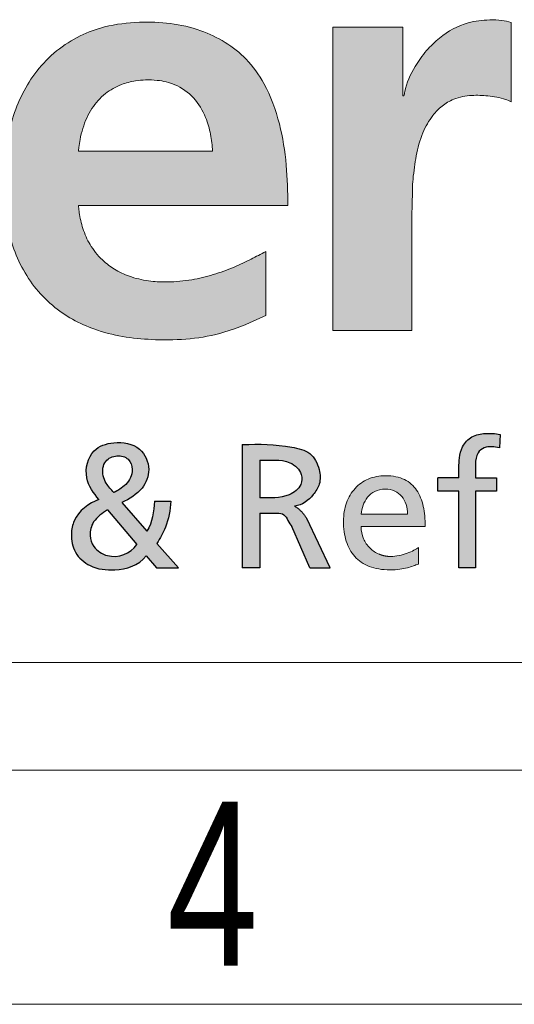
# Paper-space layout 'Hoja2' of a CAD drawing. Header units: millimetres. Extents: x 195 to 7681, y 65 to 5395.
# Tile 5 of 13: x 5497 to 5635, y 65 to 338. Entities that reach past the tile are written whole.
import ezdxf

# ---------------------------------------------------------------- set-up
doc = ezdxf.new("R2010")
doc.units = ezdxf.units.MM
doc.layers.add('FORMAT', color=7, linetype='Continuous')
doc.styles.add('SLDTEXTSTYLE3', font='TXT', dxfattribs={"width": 0.75})

# ---------------------------------------------------------------- blocks, each defined once
blk = doc.blocks.new('LOGO_sombreado')
at = {"linetype": 'Continuous', "ltscale": 13}
h = blk.add_hatch(color=7, dxfattribs=at)
edge = h.paths.add_edge_path(flags=0)
edge.add_spline(control_points=[(319.8926278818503, 126.8719135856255), (319.8109232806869, 130.61323790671), (319.6450586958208, 138.2083206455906), (317.8283307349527, 149.6925080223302), (314.18075622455, 159.8270266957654), (307.2953812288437, 169.5307633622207), (295.2308313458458, 176.771999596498), (281.0564655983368, 178.2445976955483), (269.6891643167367, 176.9132376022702), (259.439974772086, 173.2361209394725), (249.3598594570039, 164.9746951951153), (242.795261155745, 151.4819366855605), (240.4298923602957, 137.3909977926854), (240.928513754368, 123.2834582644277), (245.0720924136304, 109.3197568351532), (254.26002560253, 98.00392594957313), (267.6852255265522, 91.09301064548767), (283.9962541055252, 88.95940448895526), (300.2574100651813, 90.17176863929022), (309.9032306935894, 94.55182088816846), (313.7175173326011, 96.28384301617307)], knot_values=[2, 2, 2, 2, 2.0466358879, 2.0946732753, 2.1444687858, 2.1794892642, 2.2412966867, 2.3128243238, 2.3533943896, 2.3832297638, 2.4477269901, 2.5097264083, 2.566318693, 2.6245448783, 2.6846055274, 2.7447722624, 2.8007983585, 2.8685466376, 2.9480188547, 3, 3, 3, 3], weights=[1, 1, 1, 1, 1, 1, 1, 1, 1, 1, 1, 1, 1, 1, 1, 1, 1, 1, 1, 1, 1], degree=3, periodic=0)
edge.add_line((313.7175173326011, 96.28384301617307), (313.7175173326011, 114.1024095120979))
edge.add_spline(control_points=[(313.7175173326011, 114.1024095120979), (312.3702993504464, 113.3666206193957), (309.4964108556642, 111.7970340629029), (304.6535643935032, 109.5556898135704), (299.1822252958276, 107.547816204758), (293.0215963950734, 106.0688752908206), (287.1994675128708, 105.5009843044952), (281.5323989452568, 105.7219814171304), (276.6322178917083, 106.7550673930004), (272.2385616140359, 108.6799168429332), (268.3493405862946, 111.4467773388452), (265.1618211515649, 115.1691308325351), (262.975581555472, 119.7326967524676), (262.0897371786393, 123.4175476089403), (261.7695548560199, 125.7770433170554), (261.7031346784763, 126.6173494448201), (261.6830132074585, 126.8719135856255)], knot_values=[0, 0, 0, 0, 0.0704738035, 0.1503348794, 0.2448156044, 0.3376195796, 0.4405313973, 0.5123280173, 0.5973943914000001, 0.6688196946, 0.7310421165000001, 0.8151817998, 0.8907141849, 0.9612986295, 0.9882757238, 1, 1, 1, 1], weights=[1, 1, 1, 1, 1, 1, 1, 1, 1, 1, 1, 1, 1, 1, 1, 1, 1], degree=3, periodic=0)
edge.add_line((261.6830132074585, 126.8719135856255), (319.8926278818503, 126.8719135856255))
edge = h.paths.add_edge_path(flags=0)
edge.add_spline(control_points=[(261.6825699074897, 141.9080878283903), (261.7156144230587, 142.2517699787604), (261.8200932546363, 143.3384104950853), (262.1481005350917, 145.4732640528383), (263.0566705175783, 149.2032234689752), (265.0878399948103, 153.7784960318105), (268.8513932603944, 158.0254819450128), (273.2040392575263, 160.4710897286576), (277.1083333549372, 161.4603647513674), (280.47428577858, 161.7520190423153), (284.168223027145, 161.6399635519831), (288.9778865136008, 160.5220992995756), (293.9998014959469, 156.9841312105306), (297.0036995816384, 151.8011791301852), (298.50294106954, 146.6633204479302), (298.8096901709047, 143.4853911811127), (298.9619391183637, 141.9080878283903)], knot_values=[0, 0, 0, 0, 0.0170748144, 0.0539864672, 0.1067005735, 0.2067150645, 0.2982378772, 0.3823201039, 0.4495018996, 0.495973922, 0.5490574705, 0.6318662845, 0.7367338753, 0.8423938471, 0.9217752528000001, 1, 1, 1, 1], weights=[1, 1, 1, 1, 1, 1, 1, 1, 1, 1, 1, 1, 1, 1, 1, 1, 1], degree=3, periodic=0)
edge.add_line((298.9619391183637, 141.9080878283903), (261.6825699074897, 141.9080878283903))
h = blk.add_hatch(color=7, dxfattribs=at)
edge = h.paths.add_edge_path(flags=0)
edge.add_line((332.3666986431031, 92.1691358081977), (354.3030141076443, 92.1691358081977))
edge.add_line((354.3030141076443, 92.1691358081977), (354.3030141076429, 124.1114653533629))
edge.add_spline(control_points=[(354.3030141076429, 124.1114653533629), (354.3549267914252, 125.6033077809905), (354.4711525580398, 128.9433495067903), (354.4588565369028, 133.4128315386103), (355.0461903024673, 137.4041185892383), (355.62534172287, 141.7707057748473), (356.9883577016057, 146.790022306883), (359.6287103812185, 151.442982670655), (362.6161699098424, 154.6058811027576), (366.2994457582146, 156.7150555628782), (370.7492620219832, 157.5711069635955), (374.7857761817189, 157.3474585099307), (377.9053179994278, 156.9621757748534), (380.09866614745, 156.4462331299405), (381.3893737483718, 155.8835706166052), (381.9056325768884, 155.6585161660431)], knot_values=[0, 0, 0, 0, 0.0853450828, 0.1910765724, 0.2548287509, 0.3156026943, 0.4429814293, 0.5492431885, 0.6180032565, 0.6892624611, 0.7881560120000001, 0.8719983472, 0.9196240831, 0.9678511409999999, 1, 1, 1, 1], weights=[1, 1, 1, 1, 1, 1, 1, 1, 1, 1, 1, 1, 1, 1, 1, 1], degree=3, periodic=0)
edge.add_line((381.9056325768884, 155.6585161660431), (381.9056325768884, 177.6707224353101))
edge.add_spline(control_points=[(381.9056325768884, 177.6707224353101), (381.049315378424, 177.8693621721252), (379.0916415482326, 178.3234833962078), (375.0520997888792, 178.4127419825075), (368.871908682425, 177.7570917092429), (362.816564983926, 174.3793723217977), (358.1916730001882, 169.7963817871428), (354.6731897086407, 164.9272293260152), (352.7012399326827, 160.5228347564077), (352.1914387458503, 157.6660543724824), (352.1216551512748, 157.2750070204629)], knot_values=[2, 2, 2, 2, 2.0653618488, 2.1494273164, 2.2998360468, 2.5238180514, 2.6481689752, 2.7837910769, 2.9704044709, 3, 3, 3, 3], weights=[1, 1, 1, 1, 1, 1, 1, 1, 1, 1, 1], degree=3, periodic=0)
edge.add_line((352.1216551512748, 157.2750070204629), (352.119385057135, 157.2622860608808))
edge.add_line((352.119385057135, 157.2622860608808), (351.8039401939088, 157.2622860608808))
edge.add_line((351.8039401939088, 157.2622860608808), (351.8039401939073, 176.3691673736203))
edge.add_line((351.8039401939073, 176.3691673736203), (332.3666986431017, 176.3691673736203))
edge.add_line((332.3666986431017, 176.3691673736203), (332.3666986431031, 92.1691358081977))
h = blk.add_hatch(color=7, dxfattribs=at)
edge = h.paths.add_edge_path(flags=0)
edge.add_spline(control_points=[(371.9578624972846, 51.26155251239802), (371.9682883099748, 52.55459429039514), (371.9004231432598, 54.81656569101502), (372.1986442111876, 58.08992134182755), (374.9253768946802, 60.25487243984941), (377.2829667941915, 59.87943518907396), (378.6148361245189, 59.59023252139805)], knot_values=[0, 0, 0, 0, 0.2854310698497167, 0.5205446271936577, 0.6849993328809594, 1, 1, 1, 1], weights=[1, 1, 1, 1, 1, 1, 1], degree=3, periodic=0)
edge.add_line((378.6148361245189, 59.59023252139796), (378.8167292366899, 63.30286614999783))
edge.add_spline(control_points=[(378.8167292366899, 63.30286614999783), (377.469409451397, 63.54071289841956), (374.8376899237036, 63.74520638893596), (370.8251354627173, 63.02004193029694), (368.2139499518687, 60.15141135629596), (367.2876234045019, 56.0213847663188), (367.3627163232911, 53.10904677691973), (367.3622303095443, 51.26155251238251)], knot_values=[0, 0, 0, 0, 0.1997988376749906, 0.3894495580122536, 0.5735241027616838, 0.7289501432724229, 1, 1, 1, 1], weights=[1, 1, 1, 1, 1, 1, 1, 1], degree=3, periodic=0)
edge.add_line((367.3622303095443, 51.26155251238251), (361.4853500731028, 51.26155251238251))
edge.add_line((361.4853500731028, 51.26155251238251), (361.4853500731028, 47.54264279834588))
edge.add_line((361.4853500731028, 47.54264279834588), (367.3622246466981, 47.54264279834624))
edge.add_line((367.3622246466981, 47.54264279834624), (367.3622246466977, 26.29437483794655))
edge.add_line((367.3622246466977, 26.29437483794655), (371.9578571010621, 26.29437483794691))
edge.add_line((371.9578571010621, 26.29437483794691), (371.9578571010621, 47.54264279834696))
edge.add_line((371.9578571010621, 47.54264279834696), (377.8347316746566, 47.5426427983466))
edge.add_line((377.8347316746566, 47.5426427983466), (377.8347316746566, 51.26155251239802))
edge.add_line((377.8347316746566, 51.26155251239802), (371.9578624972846, 51.26155251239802))
h = blk.add_hatch(color=7, dxfattribs=at)
edge = h.paths.add_edge_path(flags=0)
edge.add_spline(control_points=[(283.4674049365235, 33.04875140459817), (284.402983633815, 34.4536052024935), (286.4188246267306, 38.13245896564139), (287.1891561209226, 42.29424861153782), (287.3795749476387, 44.74441146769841)], knot_values=[0, 0, 0, 0, 0.4065839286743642, 1, 1, 1, 1], weights=[1, 1, 1, 1, 1], degree=3, periodic=0)
edge.add_line((287.3795749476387, 44.74441146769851), (282.7839535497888, 44.75226723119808))
edge.add_spline(control_points=[(282.7839535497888, 44.75226723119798), (282.5902633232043, 41.90625636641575), (282.2798374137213, 38.94256868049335), (280.676252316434, 36.4722929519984)], knot_values=[0, 0, 0, 0, 1, 1, 1, 1], weights=[1, 1, 1, 1], degree=3, periodic=0)
edge.add_line((280.6762523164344, 36.4722929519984), (273.7239019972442, 44.40661365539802))
edge.add_spline(control_points=[(273.7239019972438, 44.40661365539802), (275.7827596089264, 45.38408974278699), (279.5521909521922, 47.53361772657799), (282.0629908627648, 53.76236920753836), (279.0486084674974, 60.44779786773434), (271.9124739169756, 61.61266581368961), (264.7932775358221, 59.24300854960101), (262.8408896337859, 51.12563470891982), (265.8960833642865, 47.00332869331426), (267.3513069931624, 45.24089569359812)], knot_values=[0, 0, 0, 0, 0.1490557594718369, 0.2667255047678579, 0.3997881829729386, 0.5586868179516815, 0.6849578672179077, 0.8509330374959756, 1, 1, 1, 1], weights=[1, 1, 1, 1, 1, 1, 1, 1, 1, 1], degree=3, periodic=0)
edge.add_spline(control_points=[(267.3513069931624, 45.24089569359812), (264.562057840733, 44.22517308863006), (260.5677822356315, 41.27801848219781), (259.4408351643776, 35.19985269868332), (260.3465999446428, 30.22200102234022), (265.1237160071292, 26.06671883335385), (272.7859529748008, 25.23522711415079), (278.3305339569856, 26.85187530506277), (280.5214937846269, 29.61735409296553)], knot_values=[0, 0, 0, 0, 0.2281589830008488, 0.3202652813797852, 0.4488884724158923, 0.5851883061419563, 0.7570426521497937, 1, 1, 1, 1], weights=[1, 1, 1, 1, 1, 1, 1, 1, 1], degree=3, periodic=0)
edge.add_line((280.5214937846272, 29.61735409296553), (283.3197165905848, 26.29436631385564))
edge.add_line((283.3197165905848, 26.29436631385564), (289.4330714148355, 26.29436631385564))
edge.add_line((289.4330714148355, 26.29436631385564), (283.4674049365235, 33.04875140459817))
edge = h.paths.add_edge_path(flags=0)
edge.add_spline(control_points=[(277.9283063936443, 32.7030978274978), (276.1300658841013, 30.15734839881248), (271.0344753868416, 28.25050658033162), (265.8109654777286, 31.58302972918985), (264.5520604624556, 35.45408101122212), (265.6602857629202, 39.68915816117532), (268.373175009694, 41.39189404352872), (269.7033224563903, 42.34840372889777)], knot_values=[0, 0, 0, 0, 0.3539609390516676, 0.5292754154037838, 0.6541513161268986, 0.8034518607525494, 1, 1, 1, 1], weights=[1, 1, 1, 1, 1, 1, 1, 1], degree=3, periodic=0)
edge.add_line((269.7033224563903, 42.34840372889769), (277.9283063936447, 32.70309782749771))
edge = h.paths.add_edge_path(flags=0)
edge.add_spline(control_points=[(271.469297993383, 47.15455957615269), (270.7207086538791, 47.99343547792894), (269.4728242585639, 49.39182587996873), (268.1431492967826, 52.33476654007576), (268.6159162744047, 56.1110011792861), (272.2627033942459, 57.73123502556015), (275.8002563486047, 56.85718592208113), (277.1392425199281, 53.02141946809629), (275.5299397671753, 49.78469591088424), (273.721037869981, 48.50542471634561), (273.1394332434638, 48.09410885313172)], knot_values=[0, 0, 0, 0, 0.1287241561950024, 0.2145807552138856, 0.3703793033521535, 0.5029583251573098, 0.6266524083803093, 0.7444102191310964, 0.9178218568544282, 1, 1, 1, 1], weights=[1, 1, 1, 1, 1, 1, 1, 1, 1, 1, 1], degree=3, periodic=0)
edge.add_spline(control_points=[(273.1394332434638, 48.09410885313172), (272.3363522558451, 47.56747502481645), (271.469297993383, 47.15455957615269)], knot_values=[0, 0, 0, 1, 1, 1], weights=[1, 1, 1], degree=2, periodic=0)
h = blk.add_hatch(color=7, dxfattribs=at)
edge = h.paths.add_edge_path(flags=0)
edge.add_line((312.1166924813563, 41.44683689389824), (316.7900943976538, 41.44683689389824))
edge.add_spline(control_points=[(316.7900943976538, 41.44683689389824), (317.6442733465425, 41.44683689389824), (319.4366160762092, 41.18307482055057), (320.1558496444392, 38.56131194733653), (320.9322210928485, 37.73134982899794)], knot_values=[0, 0, 0, 0, 0.3333596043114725, 1, 1, 1, 1], weights=[1, 1, 1, 1, 1], degree=3, periodic=0)
edge.add_line((320.9322210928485, 37.73134982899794), (325.9771208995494, 26.29295754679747))
edge.add_line((325.9771208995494, 26.29295754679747), (331.579611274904, 26.29295754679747))
edge.add_line((331.579611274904, 26.29295754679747), (325.106345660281, 39.93197100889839))
edge.add_spline(control_points=[(325.106345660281, 39.93197100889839), (323.8577324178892, 42.12064316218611), (321.714937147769, 43.40538465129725)], knot_values=[0, 0, 0, 1, 1, 1], weights=[1, 1, 1], degree=2, periodic=0)
edge.add_spline(control_points=[(321.714937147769, 43.40538465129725), (323.9181732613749, 43.60834960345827), (326.436760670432, 45.68684416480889), (329.0357258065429, 49.60682088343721), (328.757694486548, 53.95407266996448), (326.3956041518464, 58.67049738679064), (317.9367987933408, 60.48454633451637), (311.9736527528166, 60.73555604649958), (307.2070442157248, 60.46020784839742)], knot_values=[0, 0, 0, 0, 0.1644101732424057, 0.2524804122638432, 0.3603426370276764, 0.4947050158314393, 0.6362272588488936, 1, 1, 1, 1], weights=[1, 1, 1, 1, 1, 1, 1, 1, 1], degree=3, periodic=0)
edge.add_line((307.2070442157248, 60.46020784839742), (307.2070442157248, 26.30172966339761))
edge.add_line((307.2070442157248, 26.30172966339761), (312.1166924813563, 26.26712770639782))
edge.add_line((312.1166924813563, 26.26712770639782), (312.1166924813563, 41.44683689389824))
edge = h.paths.add_edge_path(flags=0)
edge.add_line((312.1124471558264, 45.74244189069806), (312.1124471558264, 56.15906227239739))
edge.add_spline(control_points=[(312.1124471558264, 56.15906227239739), (314.796957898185, 55.93974003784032), (319.4740584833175, 56.99450687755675), (323.919043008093, 52.9343786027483), (323.7182041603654, 48.71867685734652), (319.1222426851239, 45.32634176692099), (314.8209965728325, 45.74132285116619), (312.1124471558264, 45.74244189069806)], knot_values=[0, 0, 0, 0, 0.2978892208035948, 0.45942292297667, 0.5557703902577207, 0.7086388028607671, 1, 1, 1, 1], weights=[1, 1, 1, 1, 1, 1, 1, 1], degree=3, periodic=0)
h = blk.add_hatch(color=7, dxfattribs=at)
edge = h.paths.add_edge_path(flags=0)
edge.add_spline(control_points=[(350.7630137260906, 29.6833425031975), (349.9884354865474, 29.52151378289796), (349.1989312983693, 29.42410232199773), (348.4408501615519, 29.42410232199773)], knot_values=[22.00002, 22.00002, 22.00002, 22.00002, 23.00002, 23.00002, 23.00002, 23.00002], weights=[1, 1, 1, 1], degree=3, periodic=0)
edge.add_arc((348.4335261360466, 37.77316155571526), 8.349062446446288, 248.0559337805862, 270.05026142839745, ccw=False)
edge.add_arc((348.3821460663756, 37.63713075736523), 8.203687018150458, 226.037883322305, 248.033742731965, ccw=False)
edge.add_arc((348.2616537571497, 37.5020060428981), 8.022783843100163, 203.0267579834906, 225.987384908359, ccw=False)
edge.add_spline(control_points=[(340.8781070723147, 34.36380608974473), (340.446825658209, 35.37562842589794), (340.2048681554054, 36.51628522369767), (340.2048681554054, 37.75278233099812)], knot_values=[0, 0, 0, 0, 1, 1, 1, 1], weights=[1, 1, 1, 1], degree=3, periodic=0)
edge.add_line((340.2048681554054, 37.75278233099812), (358.0288089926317, 37.75278233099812))
edge.add_spline(control_points=[(358.0288089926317, 37.75278233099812), (358.0288089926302, 39.75914421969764), (357.8606956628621, 41.6445273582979), (357.4789055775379, 43.34137218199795)], knot_values=[2, 2, 2, 2, 3, 3, 3, 3], weights=[1, 1, 1, 1], degree=3, periodic=0)
edge.add_spline(control_points=[(357.4789055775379, 43.34137218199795), (357.0971154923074, 45.03821700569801), (356.5008630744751, 46.54966582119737), (355.645370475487, 47.8081590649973)], knot_values=[3, 3, 3, 3, 4, 4, 4, 4], weights=[1, 1, 1, 1], degree=3, periodic=0)
edge.add_spline(control_points=[(355.645370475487, 47.8081590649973), (354.7890923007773, 49.0682234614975), (353.6727883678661, 50.07690344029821), (352.2501096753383, 50.77135289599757)], knot_values=[4, 4, 4, 4, 5, 5, 5, 5], weights=[1, 1, 1, 1], degree=3, periodic=0)
edge.add_spline(control_points=[(352.2501096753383, 50.77135289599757), (350.8274309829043, 51.465802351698), (349.0975919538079, 51.84445013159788), (347.016600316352, 51.84445013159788), (345.2529815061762, 51.84445013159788), (343.6394077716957, 51.51765038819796), (342.2112300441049, 50.91118547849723)], knot_values=[5, 5, 5, 5, 6, 6, 6, 7, 7, 7, 7], weights=[1, 1, 1, 1, 1, 1, 1], degree=3, periodic=0)
edge.add_spline(control_points=[(342.2112300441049, 50.91118547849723), (340.7830523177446, 50.30629172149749), (339.5410561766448, 49.4217327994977), (338.5190214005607, 48.30464329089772)], knot_values=[7, 7, 7, 7, 8, 8, 8, 8], weights=[1, 1, 1, 1], degree=3, periodic=0)
edge.add_spline(control_points=[(338.5190214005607, 48.30464329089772), (337.4977722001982, 47.1891249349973), (336.6964843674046, 45.84264714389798), (335.6045332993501, 42.78204185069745), (335.3138700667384, 41.06948550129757), (335.3138700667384, 39.22023887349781), (335.3138700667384, 37.18559623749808), (335.5676112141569, 35.32535154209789), (336.0868771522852, 33.67721244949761)], knot_values=[8, 8, 8, 8, 9, 9, 10, 10, 10, 11, 11, 11, 11], weights=[1, 1, 1, 1, 1, 1, 1, 1, 1], degree=3, periodic=0)
edge.add_spline(control_points=[(336.0868771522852, 33.67721244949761), (336.6061430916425, 32.02907335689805), (337.3909338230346, 30.59303986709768), (338.4522474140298, 29.4115331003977)], knot_values=[11, 11, 11, 11, 12, 12, 12, 12], weights=[1, 1, 1, 1], degree=3, periodic=0)
edge.add_spline(control_points=[(338.4522474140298, 29.4115331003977), (339.5135610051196, 28.23002633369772), (340.8521830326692, 27.30461744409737), (342.4798971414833, 26.67301409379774)], knot_values=[12, 12, 12, 12, 13, 13, 13, 13], weights=[1, 1, 1, 1], degree=3, periodic=0)
edge.add_spline(control_points=[(342.4798971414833, 26.67301409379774), (344.1076112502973, 26.0414107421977), (346.0228462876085, 25.70518408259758), (348.2397426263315, 25.70518408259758), (349.2688475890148, 25.70518408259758), (350.1667613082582, 25.76645903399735), (350.9609789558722, 25.8670128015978)], knot_values=[13, 13, 13, 13, 14, 14, 14, 15, 15, 15, 15], weights=[1, 1, 1, 1, 1, 1, 1], degree=3, periodic=0)
edge.add_spline(control_points=[(350.9609789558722, 25.8670128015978), (351.7551966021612, 25.96913772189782), (352.4472893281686, 26.11054145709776), (353.0647523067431, 26.27237017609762)], knot_values=[15, 15, 15, 15, 16, 16, 16, 16], weights=[1, 1, 1, 1], degree=3, periodic=0)
edge.add_spline(control_points=[(353.0647523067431, 26.27237017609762), (353.6822152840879, 26.43419889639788), (354.2274052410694, 26.61488144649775), (354.7270317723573, 26.7971351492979)], knot_values=[16, 16, 16, 16, 17, 17, 17, 17], weights=[1, 1, 1, 1], degree=3, periodic=0)
edge.add_spline(control_points=[(354.7270317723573, 26.7971351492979), (355.2266583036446, 26.97624654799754), (355.6822925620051, 27.15692909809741), (356.1230008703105, 27.31561551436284)], knot_values=[17, 17, 17, 17, 18, 18, 18, 18], weights=[1, 1, 1, 1], degree=3, periodic=0)
edge.add_line((356.1230008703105, 27.31561551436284), (356.1230008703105, 31.91909267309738))
edge.add_spline(control_points=[(356.1230008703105, 31.91909267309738), (355.842550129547, 31.68656208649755), (355.4112687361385, 31.41632383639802), (354.8755056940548, 31.13822982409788)], knot_values=[19.00002, 19.00002, 19.00002, 19.00002, 20.00002, 20.00002, 20.00002, 20.00002], weights=[1, 1, 1, 1], degree=3, periodic=0)
edge.add_spline(control_points=[(354.8755056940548, 31.13822982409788), (354.3397426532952, 30.86013581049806), (353.6987123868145, 30.57732834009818), (352.9979783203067, 30.3243727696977)], knot_values=[20.00002, 20.00002, 20.00002, 20.00002, 21.00002, 21.00002, 21.00002, 21.00002], weights=[1, 1, 1, 1], degree=3, periodic=0)
edge.add_spline(control_points=[(352.9979783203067, 30.3243727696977), (352.2980298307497, 30.07141719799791), (351.5375919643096, 29.84517122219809), (350.7630137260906, 29.6833425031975)], knot_values=[21.00002, 21.00002, 21.00002, 21.00002, 22.00002, 22.00002, 22.00002, 22.00002], weights=[1, 1, 1, 1], degree=3, periodic=0)
edge = h.paths.add_edge_path(flags=0)
edge.add_line((353.1378109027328, 41.17003926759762), (349.9051643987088, 41.17003926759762))
edge.add_line((349.9051643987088, 41.17003926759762), (340.204868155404, 41.17003926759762))
edge.add_spline(control_points=[(340.204868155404, 41.17003926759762), (340.2912815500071, 41.97918286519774), (340.4727496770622, 42.81974951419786), (340.7665552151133, 43.62417965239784)], knot_values=[0, 0, 0, 0, 1, 1, 1, 1], weights=[1, 1, 1, 1], degree=3, periodic=0)
edge.add_spline(control_points=[(340.7665552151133, 43.62417965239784), (341.0595751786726, 44.42860979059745), (341.4665037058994, 45.19690341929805), (342.0022667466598, 45.86464328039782)], knot_values=[1, 1, 1, 1, 2, 2, 2, 2], weights=[1, 1, 1, 1], degree=3, periodic=0)
edge.add_spline(control_points=[(342.0022667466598, 45.86464328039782), (342.5388153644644, 46.5323831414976), (343.2057696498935, 47.09956923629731), (344.0196267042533, 47.49864199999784)], knot_values=[2, 2, 2, 2, 3, 3, 3, 3], weights=[1, 1, 1, 1], degree=3, periodic=0)
edge.add_spline(control_points=[(344.0196267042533, 47.49864199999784), (344.8334837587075, 47.89928591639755), (345.7958147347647, 48.13181650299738), (346.9231167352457, 48.13181650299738), (347.9137284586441, 48.13181650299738), (348.7975018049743, 47.93542242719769), (349.5657954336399, 47.58191308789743)], knot_values=[3, 3, 3, 3, 4, 4, 4, 5, 5, 5, 5], weights=[1, 1, 1, 1, 1, 1, 1], degree=3, periodic=0)
edge.add_spline(control_points=[(349.5657954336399, 47.58191308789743), (350.3340890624, 47.22840374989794), (350.9876885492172, 46.7162079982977), (351.5163814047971, 46.08617579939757)], knot_values=[5, 5, 5, 5, 6, 6, 6, 6], weights=[1, 1, 1, 1], degree=3, periodic=0)
edge.add_spline(control_points=[(351.5163814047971, 46.08617579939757), (352.045074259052, 45.45457244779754), (352.4504316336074, 44.7035614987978), (352.723812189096, 43.87242176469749)], knot_values=[6, 6, 6, 6, 7, 7, 7, 7], weights=[1, 1, 1, 1], degree=3, periodic=0)
edge.add_spline(control_points=[(352.723812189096, 43.87242176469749), (352.997192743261, 43.03971087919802), (353.1378109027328, 42.12687120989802), (353.1378109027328, 41.17003926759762)], knot_values=[7, 7, 7, 7, 8, 8, 8, 8], weights=[1, 1, 1, 1], degree=3, periodic=0)
h = blk.add_hatch(color=7, dxfattribs=at)
edge = h.paths.add_edge_path(flags=0)
edge.add_spline(control_points=[(350.7630137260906, 29.6833425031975), (349.9884354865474, 29.52151378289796), (349.1989312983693, 29.42410232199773), (348.4408501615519, 29.42410232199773)], knot_values=[22.00002, 22.00002, 22.00002, 22.00002, 23.00002, 23.00002, 23.00002, 23.00002], weights=[1, 1, 1, 1], degree=3, periodic=0)
edge.add_arc((348.4335261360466, 37.77316155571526), 8.349062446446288, 248.0559337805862, 270.05026142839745, ccw=False)
edge.add_arc((348.3821460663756, 37.63713075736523), 8.203687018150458, 226.037883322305, 248.033742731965, ccw=False)
edge.add_arc((348.2616537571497, 37.5020060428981), 8.022783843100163, 203.0267579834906, 225.987384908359, ccw=False)
edge.add_spline(control_points=[(340.8781070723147, 34.36380608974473), (340.446825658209, 35.37562842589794), (340.2048681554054, 36.51628522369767), (340.2048681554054, 37.75278233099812)], knot_values=[0, 0, 0, 0, 1, 1, 1, 1], weights=[1, 1, 1, 1], degree=3, periodic=0)
edge.add_line((340.2048681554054, 37.75278233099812), (358.0288089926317, 37.75278233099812))
edge.add_spline(control_points=[(358.0288089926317, 37.75278233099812), (358.0288089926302, 39.75914421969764), (357.8606956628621, 41.6445273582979), (357.4789055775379, 43.34137218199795)], knot_values=[2, 2, 2, 2, 3, 3, 3, 3], weights=[1, 1, 1, 1], degree=3, periodic=0)
edge.add_spline(control_points=[(357.4789055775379, 43.34137218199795), (357.0971154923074, 45.03821700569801), (356.5008630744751, 46.54966582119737), (355.645370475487, 47.8081590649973)], knot_values=[3, 3, 3, 3, 4, 4, 4, 4], weights=[1, 1, 1, 1], degree=3, periodic=0)
edge.add_spline(control_points=[(355.645370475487, 47.8081590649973), (354.7890923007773, 49.0682234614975), (353.6727883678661, 50.07690344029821), (352.2501096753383, 50.77135289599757)], knot_values=[4, 4, 4, 4, 5, 5, 5, 5], weights=[1, 1, 1, 1], degree=3, periodic=0)
edge.add_spline(control_points=[(352.2501096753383, 50.77135289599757), (350.8274309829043, 51.465802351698), (349.0975919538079, 51.84445013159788), (347.016600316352, 51.84445013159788), (345.2529815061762, 51.84445013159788), (343.6394077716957, 51.51765038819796), (342.2112300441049, 50.91118547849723)], knot_values=[5, 5, 5, 5, 6, 6, 6, 7, 7, 7, 7], weights=[1, 1, 1, 1, 1, 1, 1], degree=3, periodic=0)
edge.add_spline(control_points=[(342.2112300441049, 50.91118547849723), (340.7830523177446, 50.30629172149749), (339.5410561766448, 49.4217327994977), (338.5190214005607, 48.30464329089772)], knot_values=[7, 7, 7, 7, 8, 8, 8, 8], weights=[1, 1, 1, 1], degree=3, periodic=0)
edge.add_spline(control_points=[(338.5190214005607, 48.30464329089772), (337.4977722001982, 47.1891249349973), (336.6964843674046, 45.84264714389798), (335.6045332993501, 42.78204185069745), (335.3138700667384, 41.06948550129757), (335.3138700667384, 39.22023887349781), (335.3138700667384, 37.18559623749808), (335.5676112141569, 35.32535154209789), (336.0868771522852, 33.67721244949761)], knot_values=[8, 8, 8, 8, 9, 9, 10, 10, 10, 11, 11, 11, 11], weights=[1, 1, 1, 1, 1, 1, 1, 1, 1], degree=3, periodic=0)
edge.add_spline(control_points=[(336.0868771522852, 33.67721244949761), (336.6061430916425, 32.02907335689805), (337.3909338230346, 30.59303986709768), (338.4522474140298, 29.4115331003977)], knot_values=[11, 11, 11, 11, 12, 12, 12, 12], weights=[1, 1, 1, 1], degree=3, periodic=0)
edge.add_spline(control_points=[(338.4522474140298, 29.4115331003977), (339.5135610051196, 28.23002633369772), (340.8521830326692, 27.30461744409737), (342.4798971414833, 26.67301409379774)], knot_values=[12, 12, 12, 12, 13, 13, 13, 13], weights=[1, 1, 1, 1], degree=3, periodic=0)
edge.add_spline(control_points=[(342.4798971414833, 26.67301409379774), (344.1076112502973, 26.0414107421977), (346.0228462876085, 25.70518408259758), (348.2397426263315, 25.70518408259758), (349.2688475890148, 25.70518408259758), (350.1667613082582, 25.76645903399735), (350.9609789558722, 25.8670128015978)], knot_values=[13, 13, 13, 13, 14, 14, 14, 15, 15, 15, 15], weights=[1, 1, 1, 1, 1, 1, 1], degree=3, periodic=0)
edge.add_spline(control_points=[(350.9609789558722, 25.8670128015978), (351.7551966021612, 25.96913772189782), (352.4472893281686, 26.11054145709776), (353.0647523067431, 26.27237017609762)], knot_values=[15, 15, 15, 15, 16, 16, 16, 16], weights=[1, 1, 1, 1], degree=3, periodic=0)
edge.add_spline(control_points=[(353.0647523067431, 26.27237017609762), (353.6822152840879, 26.43419889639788), (354.2274052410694, 26.61488144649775), (354.7270317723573, 26.7971351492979)], knot_values=[16, 16, 16, 16, 17, 17, 17, 17], weights=[1, 1, 1, 1], degree=3, periodic=0)
edge.add_spline(control_points=[(354.7270317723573, 26.7971351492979), (355.2266583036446, 26.97624654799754), (355.6822925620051, 27.15692909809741), (356.1230008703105, 27.31561551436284)], knot_values=[17, 17, 17, 17, 18, 18, 18, 18], weights=[1, 1, 1, 1], degree=3, periodic=0)
edge.add_line((356.1230008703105, 27.31561551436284), (356.1230008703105, 31.91909267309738))
edge.add_spline(control_points=[(356.1230008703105, 31.91909267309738), (355.842550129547, 31.68656208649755), (355.4112687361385, 31.41632383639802), (354.8755056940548, 31.13822982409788)], knot_values=[19.00002, 19.00002, 19.00002, 19.00002, 20.00002, 20.00002, 20.00002, 20.00002], weights=[1, 1, 1, 1], degree=3, periodic=0)
edge.add_spline(control_points=[(354.8755056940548, 31.13822982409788), (354.3397426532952, 30.86013581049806), (353.6987123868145, 30.57732834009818), (352.9979783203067, 30.3243727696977)], knot_values=[20.00002, 20.00002, 20.00002, 20.00002, 21.00002, 21.00002, 21.00002, 21.00002], weights=[1, 1, 1, 1], degree=3, periodic=0)
edge.add_spline(control_points=[(352.9979783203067, 30.3243727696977), (352.2980298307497, 30.07141719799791), (351.5375919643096, 29.84517122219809), (350.7630137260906, 29.6833425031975)], knot_values=[21.00002, 21.00002, 21.00002, 21.00002, 22.00002, 22.00002, 22.00002, 22.00002], weights=[1, 1, 1, 1], degree=3, periodic=0)
edge = h.paths.add_edge_path(flags=0)
edge.add_line((353.1378109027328, 41.17003926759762), (349.9051643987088, 41.17003926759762))
edge.add_line((349.9051643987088, 41.17003926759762), (340.204868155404, 41.17003926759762))
edge.add_spline(control_points=[(340.204868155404, 41.17003926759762), (340.2912815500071, 41.97918286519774), (340.4727496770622, 42.81974951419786), (340.7665552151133, 43.62417965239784)], knot_values=[0, 0, 0, 0, 1, 1, 1, 1], weights=[1, 1, 1, 1], degree=3, periodic=0)
edge.add_spline(control_points=[(340.7665552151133, 43.62417965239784), (341.0595751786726, 44.42860979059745), (341.4665037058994, 45.19690341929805), (342.0022667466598, 45.86464328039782)], knot_values=[1, 1, 1, 1, 2, 2, 2, 2], weights=[1, 1, 1, 1], degree=3, periodic=0)
edge.add_spline(control_points=[(342.0022667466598, 45.86464328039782), (342.5388153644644, 46.5323831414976), (343.2057696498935, 47.09956923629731), (344.0196267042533, 47.49864199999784)], knot_values=[2, 2, 2, 2, 3, 3, 3, 3], weights=[1, 1, 1, 1], degree=3, periodic=0)
edge.add_spline(control_points=[(344.0196267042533, 47.49864199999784), (344.8334837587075, 47.89928591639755), (345.7958147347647, 48.13181650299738), (346.9231167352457, 48.13181650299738), (347.9137284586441, 48.13181650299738), (348.7975018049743, 47.93542242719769), (349.5657954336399, 47.58191308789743)], knot_values=[3, 3, 3, 3, 4, 4, 4, 5, 5, 5, 5], weights=[1, 1, 1, 1, 1, 1, 1], degree=3, periodic=0)
edge.add_spline(control_points=[(349.5657954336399, 47.58191308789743), (350.3340890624, 47.22840374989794), (350.9876885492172, 46.7162079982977), (351.5163814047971, 46.08617579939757)], knot_values=[5, 5, 5, 5, 6, 6, 6, 6], weights=[1, 1, 1, 1], degree=3, periodic=0)
edge.add_spline(control_points=[(351.5163814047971, 46.08617579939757), (352.045074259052, 45.45457244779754), (352.4504316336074, 44.7035614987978), (352.723812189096, 43.87242176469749)], knot_values=[6, 6, 6, 6, 7, 7, 7, 7], weights=[1, 1, 1, 1], degree=3, periodic=0)
edge.add_spline(control_points=[(352.723812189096, 43.87242176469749), (352.997192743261, 43.03971087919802), (353.1378109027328, 42.12687120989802), (353.1378109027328, 41.17003926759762)], knot_values=[7, 7, 7, 7, 8, 8, 8, 8], weights=[1, 1, 1, 1], degree=3, periodic=0)
at = {"color": 7, "linetype": 'Continuous', "lineweight": 18, "ltscale": 13}
for p, q in [((353.1378109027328, 41.17003926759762), (349.9051643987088, 41.17003926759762)), ((0, 1.804112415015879e-13), (942.5000000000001, 1.804112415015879e-13))]:
    blk.add_line(p, q, dxfattribs=at)
for centre, radius, start, end in [((348.2616537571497, 37.5020060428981), 8.022783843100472, 203.0267579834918, 225.9873849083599), ((348.3821460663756, 37.63713075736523), 8.203687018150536, 226.0378833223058, 248.0337427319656)]:
    blk.add_arc(centre, radius, start, end, dxfattribs=at)
at = {"color": 8, "linetype": 'Continuous', "lineweight": 0, "ltscale": 13}
for points, knots in [([(319.8926278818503, 126.8719135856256), (319.8109232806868, 130.6132379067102), (319.6450586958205, 138.2083206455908), (317.8283307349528, 149.6925080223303), (314.1807562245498, 159.8270266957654), (307.295381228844, 169.5307633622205), (295.230831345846, 176.7719995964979), (281.056465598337, 178.2445976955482), (269.6891643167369, 176.9132376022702), (259.4399747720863, 173.2361209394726), (249.3598594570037, 164.9746951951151), (242.7952611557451, 151.4819366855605), (240.4298923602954, 137.3909977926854), (240.928513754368, 123.2834582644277), (245.0720924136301, 109.3197568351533), (254.26002560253, 98.0039259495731), (267.6852255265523, 91.09301064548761), (283.9962541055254, 88.95940448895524), (300.2574100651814, 90.17176863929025), (309.9032306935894, 94.55182088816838), (313.7175173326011, 96.28384301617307)], [2, 2, 2, 2, 2.0466358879, 2.0946732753, 2.1444687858, 2.1794892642, 2.2412966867, 2.3128243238, 2.3533943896, 2.3832297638, 2.4477269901, 2.5097264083, 2.566318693, 2.6245448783, 2.6846055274, 2.7447722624, 2.8007983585, 2.8685466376, 2.9480188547, 3, 3, 3, 3]), ([(381.9056325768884, 177.6707224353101), (381.049315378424, 177.8693621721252), (379.0916415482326, 178.3234833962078), (375.0520997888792, 178.4127419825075), (368.871908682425, 177.7570917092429), (362.816564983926, 174.3793723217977), (358.1916730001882, 169.7963817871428), (354.6731897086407, 164.9272293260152), (352.7012399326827, 160.5228347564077), (352.1914387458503, 157.6660543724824), (352.1216551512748, 157.2750070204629)], [2, 2, 2, 2, 2.0653618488, 2.1494273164, 2.2998360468, 2.5238180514, 2.6481689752, 2.7837910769, 2.9704044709, 3, 3, 3, 3]), ([(261.6825699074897, 141.9080878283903), (261.7156144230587, 142.2517699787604), (261.8200932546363, 143.3384104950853), (262.1481005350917, 145.4732640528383), (263.0566705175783, 149.2032234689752), (265.0878399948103, 153.7784960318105), (268.8513932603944, 158.0254819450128), (273.2040392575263, 160.4710897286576), (277.1083333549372, 161.4603647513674), (280.47428577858, 161.7520190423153), (284.168223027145, 161.6399635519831), (288.9778865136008, 160.5220992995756), (293.9998014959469, 156.9841312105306), (297.0036995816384, 151.8011791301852), (298.50294106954, 146.6633204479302), (298.8096901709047, 143.4853911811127), (298.9619391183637, 141.9080878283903)], [0, 0, 0, 0, 0.0170748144, 0.0539864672, 0.1067005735, 0.2067150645, 0.2982378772, 0.3823201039, 0.4495018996, 0.495973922, 0.5490574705, 0.6318662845, 0.7367338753, 0.8423938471, 0.9217752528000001, 1, 1, 1, 1]), ([(354.3030141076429, 124.1114653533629), (354.3549267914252, 125.6033077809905), (354.4711525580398, 128.9433495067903), (354.4588565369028, 133.4128315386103), (355.0461903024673, 137.4041185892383), (355.62534172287, 141.7707057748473), (356.9883577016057, 146.790022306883), (359.6287103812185, 151.442982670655), (362.6161699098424, 154.6058811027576), (366.2994457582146, 156.7150555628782), (370.7492620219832, 157.5711069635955), (374.7857761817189, 157.3474585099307), (377.9053179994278, 156.9621757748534), (380.09866614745, 156.4462331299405), (381.3893737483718, 155.8835706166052), (381.9056325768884, 155.6585161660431)], [0, 0, 0, 0, 0.0853450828, 0.1910765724, 0.2548287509, 0.3156026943, 0.4429814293, 0.5492431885, 0.6180032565, 0.6892624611, 0.7881560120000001, 0.8719983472, 0.9196240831, 0.9678511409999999, 1, 1, 1, 1]), ([(313.7175173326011, 114.1024095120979), (312.3702993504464, 113.3666206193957), (309.4964108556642, 111.7970340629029), (304.6535643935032, 109.5556898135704), (299.1822252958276, 107.547816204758), (293.0215963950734, 106.0688752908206), (287.1994675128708, 105.5009843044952), (281.5323989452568, 105.7219814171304), (276.6322178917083, 106.7550673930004), (272.2385616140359, 108.6799168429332), (268.3493405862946, 111.4467773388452), (265.1618211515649, 115.1691308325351), (262.975581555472, 119.7326967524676), (262.0897371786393, 123.4175476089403), (261.7695548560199, 125.7770433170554), (261.7031346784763, 126.6173494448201), (261.6830132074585, 126.8719135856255)], [0, 0, 0, 0, 0.0704738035, 0.1503348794, 0.2448156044, 0.3376195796, 0.4405313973, 0.5123280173, 0.5973943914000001, 0.6688196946, 0.7310421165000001, 0.8151817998, 0.8907141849, 0.9612986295, 0.9882757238, 1, 1, 1, 1]), ([(352.2501096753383, 50.77135289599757), (350.8274309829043, 51.465802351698), (349.0975919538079, 51.84445013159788), (347.016600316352, 51.84445013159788), (345.2529815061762, 51.84445013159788), (343.6394077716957, 51.51765038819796), (342.2112300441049, 50.91118547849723)], [5, 5, 5, 5, 6, 6, 6, 7, 7, 7, 7]), ([(338.5190214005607, 48.30464329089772), (337.4977722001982, 47.1891249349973), (336.6964843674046, 45.84264714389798), (335.6045332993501, 42.78204185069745), (335.3138700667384, 41.06948550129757), (335.3138700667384, 39.22023887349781), (335.3138700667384, 37.18559623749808), (335.5676112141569, 35.32535154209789), (336.0868771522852, 33.67721244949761)], [8, 8, 8, 8, 9, 9, 10, 10, 10, 11, 11, 11, 11]), ([(344.0196267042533, 47.49864199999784), (344.8334837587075, 47.89928591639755), (345.7958147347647, 48.13181650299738), (346.9231167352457, 48.13181650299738), (347.9137284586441, 48.13181650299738), (348.7975018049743, 47.93542242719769), (349.5657954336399, 47.58191308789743)], [3, 3, 3, 3, 4, 4, 4, 5, 5, 5, 5]), ([(342.4798971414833, 26.67301409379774), (344.1076112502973, 26.0414107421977), (346.0228462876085, 25.70518408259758), (348.2397426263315, 25.70518408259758), (349.2688475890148, 25.70518408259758), (350.1667613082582, 25.76645903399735), (350.9609789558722, 25.8670128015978)], [13, 13, 13, 13, 14, 14, 14, 15, 15, 15, 15])]:
    blk.add_open_spline(points, degree=3, knots=knots, dxfattribs=at)
for points in [[(381.9056325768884, 155.6585161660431), (381.9056325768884, 162.9959182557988), (381.9056325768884, 170.3333203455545), (381.9056325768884, 177.6707224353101)], [(351.8039401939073, 176.3691673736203), (345.3248596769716, 176.3691673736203), (338.8457791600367, 176.3691673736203), (332.3666986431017, 176.3691673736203)], [(332.3666986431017, 176.3691673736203), (332.3666986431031, 148.302490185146), (332.3666986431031, 120.2358129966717), (332.3666986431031, 92.1691358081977)], [(351.8039401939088, 157.2622860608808), (351.8039401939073, 163.6312464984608), (351.8039401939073, 170.0002069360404), (351.8039401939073, 176.3691673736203)], [(352.119385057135, 157.2622860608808), (352.0142367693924, 157.2622860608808), (351.9090884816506, 157.2622860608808), (351.8039401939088, 157.2622860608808)], [(352.1216551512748, 157.2750070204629), (352.1208984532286, 157.2707667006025), (352.1201417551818, 157.2665263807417), (352.119385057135, 157.2622860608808)], [(298.9619391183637, 141.9080878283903), (286.5354827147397, 141.9080878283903), (274.1090263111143, 141.9080878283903), (261.6825699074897, 141.9080878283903)], [(261.6830132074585, 126.8719135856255), (281.0862180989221, 126.8719135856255), (300.4894229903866, 126.8719135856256), (319.8926278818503, 126.8719135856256)], [(354.3030141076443, 92.1691358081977), (354.3030141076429, 102.8165789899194), (354.3030141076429, 113.4640221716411), (354.3030141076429, 124.1114653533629)], [(313.7175173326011, 96.28384301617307), (313.7175173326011, 102.2233651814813), (313.7175173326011, 108.1628873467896), (313.7175173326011, 114.1024095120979)], [(332.3666986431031, 92.1691358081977), (339.6788037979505, 92.1691358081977), (346.990908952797, 92.1691358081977), (354.3030141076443, 92.1691358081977)], [(342.2112300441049, 50.91118547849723), (340.7830523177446, 50.30629172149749), (339.5410561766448, 49.4217327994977), (338.5190214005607, 48.30464329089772)], [(355.645370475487, 47.8081590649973), (354.7890923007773, 49.0682234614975), (353.6727883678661, 50.07690344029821), (352.2501096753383, 50.77135289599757)], [(342.0022667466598, 45.86464328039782), (342.5388153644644, 46.5323831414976), (343.2057696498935, 47.09956923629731), (344.0196267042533, 47.49864199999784)], [(349.5657954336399, 47.58191308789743), (350.3340890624, 47.22840374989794), (350.9876885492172, 46.7162079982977), (351.5163814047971, 46.08617579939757)], [(357.4789055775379, 43.34137218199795), (357.0971154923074, 45.03821700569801), (356.5008630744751, 46.54966582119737), (355.645370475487, 47.8081590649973)], [(340.7665552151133, 43.62417965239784), (341.0595751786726, 44.42860979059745), (341.4665037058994, 45.19690341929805), (342.0022667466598, 45.86464328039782)], [(351.5163814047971, 46.08617579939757), (352.045074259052, 45.45457244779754), (352.4504316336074, 44.7035614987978), (352.723812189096, 43.87242176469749)], [(352.723812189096, 43.87242176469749), (352.997192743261, 43.03971087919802), (353.1378109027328, 42.12687120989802), (353.1378109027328, 41.17003926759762)], [(340.204868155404, 41.17003926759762), (340.2912815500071, 41.97918286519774), (340.4727496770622, 42.81974951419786), (340.7665552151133, 43.62417965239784)], [(349.9051643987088, 41.17003926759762), (346.6717323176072, 41.17003926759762), (343.4383002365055, 41.17003926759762), (340.204868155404, 41.17003926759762)], [(358.0288089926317, 37.75278233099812), (358.0288089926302, 39.75914421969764), (357.8606956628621, 41.6445273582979), (357.4789055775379, 43.34137218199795)], [(340.8781070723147, 34.36380608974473), (340.446825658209, 35.37562842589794), (340.2048681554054, 36.51628522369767), (340.2048681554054, 37.75278233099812)], [(340.2048681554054, 37.75278233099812), (346.1461817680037, 37.75278233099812), (352.0874953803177, 37.75278233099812), (358.0288089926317, 37.75278233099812)], [(336.0868771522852, 33.67721244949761), (336.6061430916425, 32.02907335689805), (337.3909338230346, 30.59303986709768), (338.4522474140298, 29.4115331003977)], [(352.9979783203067, 30.3243727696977), (352.2980298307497, 30.07141719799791), (351.5375919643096, 29.84517122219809), (350.7630137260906, 29.6833425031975)], [(354.8755056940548, 31.13822982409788), (354.3397426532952, 30.86013581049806), (353.6987123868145, 30.57732834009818), (352.9979783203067, 30.3243727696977)], [(356.1230008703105, 31.91909267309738), (355.842550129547, 31.68656208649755), (355.4112687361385, 31.41632383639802), (354.8755056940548, 31.13822982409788)], [(356.1230008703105, 27.31561551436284), (356.1230008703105, 28.85010790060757), (356.1230008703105, 30.38460028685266), (356.1230008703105, 31.91909267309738)], [(338.4522474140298, 29.4115331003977), (339.5135610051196, 28.23002633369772), (340.8521830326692, 27.30461744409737), (342.4798971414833, 26.67301409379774)], [(350.7630137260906, 29.6833425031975), (349.9884354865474, 29.52151378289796), (349.1989312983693, 29.42410232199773), (348.4408501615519, 29.42410232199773)], [(350.9609789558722, 25.8670128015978), (351.7551966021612, 25.96913772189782), (352.4472893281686, 26.11054145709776), (353.0647523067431, 26.27237017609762)], [(353.0647523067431, 26.27237017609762), (353.6822152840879, 26.43419889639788), (354.2274052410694, 26.61488144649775), (354.7270317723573, 26.7971351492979)], [(354.7270317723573, 26.7971351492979), (355.2266583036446, 26.97624654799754), (355.6822925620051, 27.15692909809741), (356.1230008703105, 27.31561551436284)]]:
    blk.add_open_spline(points, degree=3, dxfattribs=at)
blk.add_rational_spline([(348.4408501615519, 29.42410232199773), (347.3659105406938, 29.4231593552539), (346.310530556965, 29.62728962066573), (345.3134708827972, 30.02899607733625)], [1, 0.9877577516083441, 0.9877577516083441, 1], degree=3, dxfattribs=at)
at = {"layer": 'FORMAT', "color": 7, "ltscale": 13}
for p, q in [((378.8167292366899, 63.30286614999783), (378.6148361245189, 59.59023252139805)), ((307.2070442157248, 60.46020784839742), (307.2070442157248, 26.30172966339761)), ((312.1124471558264, 56.15906227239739), (312.1124471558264, 45.74244189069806)), ((367.3622303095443, 51.26155251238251), (361.4853500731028, 51.26155251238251)), ((361.4853500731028, 47.54264279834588), (361.4853500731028, 51.26155251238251)), ((371.9578624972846, 51.26155251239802), (377.8347316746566, 51.26155251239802)), ((377.8347316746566, 51.26155251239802), (377.8347316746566, 47.5426427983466)), ((367.3622246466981, 47.54264279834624), (361.4853500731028, 47.54264279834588)), ((367.3622246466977, 26.29437483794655), (367.3622246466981, 47.54264279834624)), ((371.9578571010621, 47.54264279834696), (371.9578571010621, 26.29437483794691)), ((377.8347316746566, 47.5426427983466), (371.9578571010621, 47.54264279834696)), ((273.7239019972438, 44.40661365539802), (280.676252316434, 36.4722929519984)), ((282.7839535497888, 44.75226723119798), (287.3795749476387, 44.74441146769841)), ((269.7033224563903, 42.34840372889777), (277.9283063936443, 32.7030978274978)), ((312.1166924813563, 41.44683689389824), (312.1166924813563, 26.26712770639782)), ((312.1166924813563, 41.44683689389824), (316.7900943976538, 41.44683689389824)), ((331.579611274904, 26.29295754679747), (325.106345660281, 39.93197100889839)), ((325.9771208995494, 26.29295754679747), (320.9322210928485, 37.73134982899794)), ((283.4674049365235, 33.04875140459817), (289.4330714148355, 26.29436631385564)), ((280.5214937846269, 29.61735409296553), (283.3197165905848, 26.29436631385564)), ((283.3197165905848, 26.29436631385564), (289.4330714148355, 26.29436631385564)), ((312.1166924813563, 26.26712770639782), (307.2070442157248, 26.30172966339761)), ((325.9771208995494, 26.29295754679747), (331.579611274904, 26.29295754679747)), ((371.9578571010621, 26.29437483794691), (367.3622246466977, 26.29437483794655))]:
    blk.add_line(p, q, dxfattribs=at)
for points, knots in [([(367.3622303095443, 51.26155251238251), (367.362716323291, 53.10904677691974), (367.2876234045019, 56.02138476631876), (368.2139499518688, 60.151411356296), (370.8251354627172, 63.02004193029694), (374.8376899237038, 63.74520638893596), (377.4694094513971, 63.54071289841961), (378.8167292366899, 63.30286614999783)], [0, 0, 0, 0, 0.2710498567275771, 0.4264758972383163, 0.6105504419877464, 0.8002011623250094, 1, 1, 1, 1]), ([(267.3513069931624, 45.24089569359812), (265.8960833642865, 47.00332869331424), (262.8408896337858, 51.12563470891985), (264.7932775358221, 59.243008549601), (271.9124739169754, 61.61266581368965), (279.0486084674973, 60.44779786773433), (282.0629908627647, 53.76236920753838), (279.5521909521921, 47.53361772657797), (275.7827596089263, 45.38408974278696), (273.7239019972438, 44.40661365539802)], [0, 0, 0, 0, 0.1490669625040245, 0.3150421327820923, 0.4413131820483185, 0.6002118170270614, 0.733274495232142, 0.8509442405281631, 1, 1, 1, 1]), ([(307.2070442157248, 60.46020784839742), (311.9736527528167, 60.73555604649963), (317.9367987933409, 60.48454633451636), (326.3956041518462, 58.67049738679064), (328.7576944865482, 53.95407266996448), (329.0357258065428, 49.60682088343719), (326.436760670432, 45.68684416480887), (323.918173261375, 43.60834960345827), (321.714937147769, 43.40538465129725)], [0, 0, 0, 0, 0.3637727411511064, 0.5052949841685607, 0.6396573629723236, 0.7475195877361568, 0.8355898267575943, 1, 1, 1, 1]), ([(378.6148361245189, 59.59023252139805), (377.2829667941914, 59.87943518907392), (374.92537689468, 60.25487243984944), (372.1986442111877, 58.08992134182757), (371.9004231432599, 54.81656569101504), (371.9682883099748, 52.55459429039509), (371.9578624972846, 51.26155251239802)], [0, 0, 0, 0, 0.3150006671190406, 0.4794553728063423, 0.7145689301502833, 1, 1, 1, 1]), ([(271.469297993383, 47.15455957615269), (270.7207086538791, 47.99343547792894), (269.4728242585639, 49.39182587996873), (268.1431492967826, 52.33476654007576), (268.6159162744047, 56.1110011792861), (272.2627033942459, 57.73123502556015), (275.8002563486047, 56.85718592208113), (277.1392425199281, 53.02141946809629), (275.5299397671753, 49.78469591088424), (273.721037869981, 48.50542471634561), (273.1394332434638, 48.09410885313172)], [0, 0, 0, 0, 0.1287241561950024, 0.2145807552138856, 0.3703793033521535, 0.5029583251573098, 0.6266524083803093, 0.7444102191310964, 0.9178218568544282, 1, 1, 1, 1]), ([(312.1124471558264, 56.15906227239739), (314.7969578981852, 55.93974003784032), (319.4740584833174, 56.99450687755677), (323.919043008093, 52.93437860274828), (323.7182041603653, 48.71867685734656), (319.1222426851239, 45.32634176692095), (314.8209965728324, 45.74132285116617), (312.1124471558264, 45.74244189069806)], [0, 0, 0, 0, 0.2978892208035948, 0.45942292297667, 0.5557703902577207, 0.7086388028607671, 1, 1, 1, 1]), ([(267.3513069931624, 45.24089569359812), (264.562057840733, 44.22517308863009), (260.5677822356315, 41.27801848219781), (259.4408351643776, 35.19985269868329), (260.3465999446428, 30.22200102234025), (265.1237160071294, 26.06671883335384), (272.7859529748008, 25.23522711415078), (278.3305339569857, 26.85187530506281), (280.5214937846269, 29.61735409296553)], [0, 0, 0, 0, 0.2281589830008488, 0.3202652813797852, 0.4488884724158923, 0.5851883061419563, 0.7570426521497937, 1, 1, 1, 1]), ([(287.3795749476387, 44.74441146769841), (287.1891561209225, 42.29424861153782), (286.4188246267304, 38.13245896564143), (284.4029836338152, 34.45360520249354), (283.4674049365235, 33.04875140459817)], [0, 0, 0, 0, 0.5934160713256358, 1, 1, 1, 1]), ([(269.7033224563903, 42.34840372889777), (268.373175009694, 41.39189404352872), (265.6602857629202, 39.68915816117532), (264.5520604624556, 35.45408101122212), (265.8109654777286, 31.58302972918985), (271.0344753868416, 28.25050658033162), (276.1300658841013, 30.15734839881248), (277.9283063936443, 32.7030978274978)], [0, 0, 0, 0, 0.1965481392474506, 0.3458486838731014, 0.4707245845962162, 0.6460390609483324, 1, 1, 1, 1]), ([(316.7900943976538, 41.44683689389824), (317.6442733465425, 41.44683689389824), (319.4366160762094, 41.18307482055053), (320.1558496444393, 38.56131194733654), (320.9322210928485, 37.73134982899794)], [0, 0, 0, 0, 0.3333596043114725, 1, 1, 1, 1])]:
    blk.add_open_spline(points, degree=3, knots=knots, dxfattribs=at)
for points, degree in [([(273.1394332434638, 48.09410885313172), (272.3363522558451, 47.56747502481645), (271.469297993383, 47.15455957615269)], 2), ([(282.7839535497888, 44.75226723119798), (282.5902633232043, 41.90625636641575), (282.2798374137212, 38.94256868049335), (280.676252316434, 36.4722929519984)], 3), ([(321.714937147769, 43.40538465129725), (323.8577324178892, 42.12064316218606), (325.106345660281, 39.93197100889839)], 2)]:
    blk.add_open_spline(points, degree=degree, dxfattribs=at)

psp = doc.layouts.new('Hoja2')

# ---------------------------------------------------------------- linework, layer by layer
at = {"color": 7, "linetype": 'Continuous', "lineweight": 18, "ltscale": 13}
for p, q in [((7591.999999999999, 130), (260, 130)), ((5251.999999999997, 130.0000000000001), (7591.999999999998, 130.0000000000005)), ((7657.000000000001, 65), (195, 65))]:
    psp.add_line(p, q, dxfattribs=at)

# ---------------------------------------------------------------- block references
at = {"color": 7, "linetype": 'Continuous', "ltscale": 13}
psp.add_blockref('LOGO_sombreado', (5252.125129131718, 159.8735306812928), dxfattribs=at)

# ---------------------------------------------------------------- texts
at = {"color": 7, "linetype": 'Continuous', "lineweight": 0, "ltscale": 13, "insert": (5551.063193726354, 121.2385532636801), "char_height": 45.5, "attachment_point": 2, "style": 'SLDTEXTSTYLE3'}
psp.add_mtext('4', dxfattribs=at)

doc.saveas('drawing.dxf')
